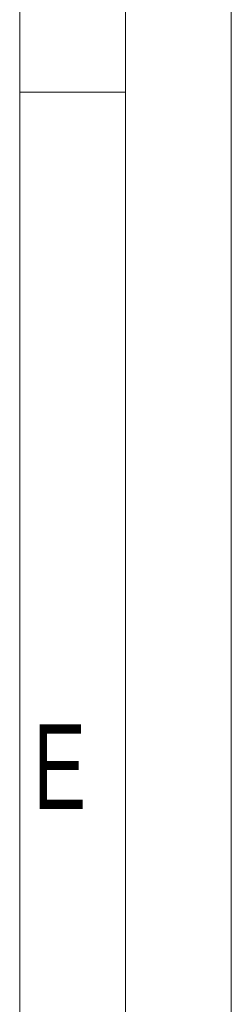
# Model space of a CAD drawing. Header units: millimetres. Extents: x 36 to 589, y 6 to 414.
# Tile 38 of 62: x 578 to 589, y 100 to 147. Entities that reach past the tile are written whole.
import ezdxf

# ---------------------------------------------------------------- set-up
doc = ezdxf.new("R2010")
doc.units = ezdxf.units.MM
doc.styles.add('SLDTEXTSTYLE0', font='TXT', dxfattribs={"width": 0.7})

msp = doc.modelspace()

# ---------------------------------------------------------------- linework, layer by layer
at = {"color": 7, "linetype": 'Continuous', "lineweight": 15}
msp.add_line((588.5, 414.5), (588.5, 5.5), dxfattribs=at)
at = {"color": 1, "linetype": 'Continuous', "lineweight": 0}
for p, q in [((583.5, 409.5), (583.5, 10.5)), ((578.5, 404.5000052), (578.5, 10.5000052)), ((583.4831139, 143.5), (578.5, 143.5))]:
    msp.add_line(p, q, dxfattribs=at)

# ---------------------------------------------------------------- texts
at = {"color": 1, "linetype": 'Continuous', "lineweight": 0, "insert": (579.1327653, 113.6222353), "char_height": 4, "attachment_point": 1, "style": 'SLDTEXTSTYLE0'}
msp.add_mtext('E', dxfattribs=at)

doc.saveas('drawing.dxf')
